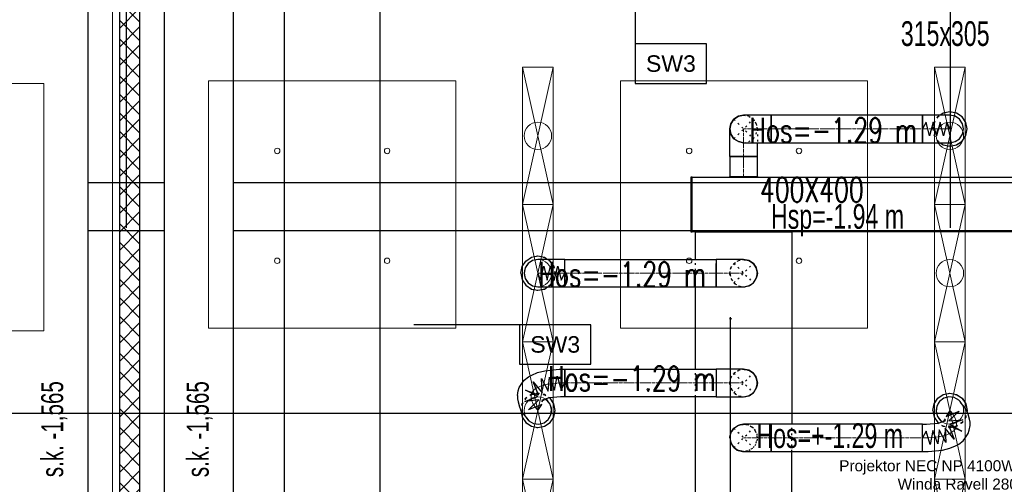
# Model space of a CAD drawing. Header units: centimetres. Extents: x -228435 to 46820, y -89367 to 152985.
# Tile 202 of 252: x 684 to 7856, y 46482 to 49866. Entities that reach past the tile are written whole.
import ezdxf

# ---------------------------------------------------------------- set-up
doc = ezdxf.new("R2010")
doc.units = ezdxf.units.CM
doc.header["$LTSCALE"] = 50
doc.header["$PDMODE"] = 35
doc.header["$PDSIZE"] = 0.1
for name, pattern in [('CADVENT_CENTERLINE', [9.9, 7.4, -1, 0.5, -1]), ('CADVENT_HIDDEN', [0.8, 0.25, -0.55]), ('Kondygnacja  -0_5$0$HIDDEN', [9.525, 6.35, -3.175]), ('Kondygnacja  -0_5$0$HIDDEN2', [4.7625, 3.175, -1.5875]), ('Osie rzutów$0$DASHDOT2', [12.7, 6.35, -3.175, 0, -3.175])]:
    doc.linetypes.add(name, pattern=pattern)
doc.layers.get('0').update_dxf_attribs({"color": 8})
doc.layers.get('DEFPOINTS').update_dxf_attribs({"color": 8})
for name, color, linetype in [('01-103-Went PP_poziom-0_5$0$L_Nawiew', 3, 'Continuous'), ('bgde-nawiewDETAILS', 1, 'Continuous'), ('bgde-nawiewEXP', 1, 'Continuous'), ('bgde-nawiewHIDDEN', 1, 'Continuous'), ('bgde-tekst', 7, 'Continuous'), ('bgde_wymiary tłumik VAV', 7, 'Continuous'), ('Kondygnacja  -0_5$0$ARCH_INFO_OPISY_PRZEGRODY', 8, 'Continuous'), ('Kondygnacja  -0_5$0$ARCH_KONSTR_POWYŻEJ RZUTU', 8, 'Kondygnacja  -0_5$0$HIDDEN'), ('Kondygnacja  -0_5$0$ARCH_KONSTR_POWYŻEJ RZUTU_IST', 8, 'Kondygnacja  -0_5$0$HIDDEN2'), ('Kondygnacja -1$0$ARCH_GK', 8, 'Continuous'), ('Kondygnacja -1$0$ARCH_MUROWANE', 8, 'Continuous'), ('Osie rzutów$0$ARCH_INFO_OSIE_IST', 8, 'Osie rzutów$0$DASHDOT2'), ('Osie rzutów$0$ARCH_INFO_OSIE_OPISY_IST', 8, 'Continuous')]:
    doc.layers.add(name, color=color, linetype=linetype)
for name, color, linetype, lineweight in [('bgde-nawiewCEN', 7, 'Continuous', 13), ('bgde_nawiewnik', 11, 'Continuous', 5), ('Kondygnacja  -0_5$0$ARCH_INFO_WYMIARY', 8, 'Continuous', 9), ('Kondygnacja  -0_5$0$ARCH_WIDOK', 8, 'Continuous', 13), ('RYSUNKOWE_NIEDRUK', 8, 'Continuous', 9), ('SU Lampy kwadratowe  -05$0$ARCH_SUFITY_PODWIESZANE', 8, 'Continuous', 9), ('SYSTEMY AV', 8, 'Continuous', 13)]:
    doc.layers.add(name, color=color, linetype=linetype, lineweight=lineweight)
doc.styles.add('-1 sale konferencyjne$0$Arial', font='ARIAL.TTF')
doc.styles.add('Kondygnacja  -0_5$0$Arial', font='ARIAL.TTF')
doc.styles.add('Kondygnacja  -0_5$0$BIKTS', font='bikromsw.shx', dxfattribs={"width": 0.8})
doc.styles.add('Kondygnacja  -0_5$0$Romans', font='Romans.shx', dxfattribs={"width": 0.7})
doc.styles.add('Romans', font='Romans.shx')
doc.dimstyles.new('Kondygnacja  -0_5$0$Wymiary 1-100', dxfattribs={"dimtxt": 12, "dimasz": 10, "dimexe": 5, "dimexo": 0, "dimgap": 4, "dimtad": 1, "dimrnd": 0.5, "dimzin": 12, "dimdsep": 46, "dimtxsty": 'Kondygnacja  -0_5$0$Romans', "dimblk": 'Kondygnacja  -0_5$0$_Oblique', "dimcen": 10, "dimdle": 10, "dimclrt": 55, "dimazin": 0, "dimtfac": 1, "dimtmove": 1, "dimatfit": 3, "dimfxl": 0, "dimtolj": 1, "dimtzin": 0, "dimarcsym": 0})

# ---------------------------------------------------------------- blocks, each defined once
blk = doc.blocks.new('Osie rzutów')
at = {"layer": 'Osie rzutów$0$ARCH_INFO_OSIE_IST', "ltscale": 10}
for p, q in [((12260, 12510), (12260, 4623.26)), ((12860, 12510), (12860, 4623.26)), ((4436.04, 9200), (15156.54, 9200))]:
    blk.add_line(p, q, dxfattribs=at)
blk = doc.blocks.new('SU Lampy kwadratowe  -05$0$moduł sufitu')
at = {"layer": 'SU Lampy kwadratowe  -05$0$ARCH_SUFITY_PODWIESZANE'}
for points in [[(60, -60), (240, -60), (240, -240), (60, -240)], [(360, -60), (540, -60), (540, -240), (360, -240)], [(60, -360), (240, -360), (240, -540), (60, -540)], [(360, -360), (540, -360), (540, -540), (360, -540)]]:
    blk.add_lwpolyline(points, close=True, dxfattribs=at)
for centre in [(110, -110), (190, -110), (410, -110), (490, -110), (110, -190), (190, -190), (410, -190), (490, -190), (110, -410), (190, -410), (410, -410), (490, -410), (110, -490), (190, -490), (410, -490), (490, -490)]:
    blk.add_circle(centre, 2, dxfattribs=at)
blk = doc.blocks.new('SU Lampy kwadratowe  -05')
at = {"layer": 'SU Lampy kwadratowe  -05$0$ARCH_SUFITY_PODWIESZANE'}
for points in [[(12320, 9442), (12500, 9442), (12500, 9262), (12320, 9262)], [(12620, 9442), (12800, 9442), (12800, 9262), (12620, 9262)]]:
    blk.add_lwpolyline(points, close=True, dxfattribs=at)
for centre in [(12370, 9391), (12450, 9391), (12670, 9391), (12750, 9391), (12370, 9311), (12450, 9311), (12670, 9311), (12750, 9311)]:
    blk.add_circle(centre, 2, dxfattribs=at)
blk.add_blockref('SU Lampy kwadratowe  -05$0$moduł sufitu', (11660, 9800), dxfattribs=at)
blk = doc.blocks.new('Kondygnacja  -0_5$0$_Oblique')
at = {"color": 0, "linetype": 'ByBlock', "lineweight": -2}
blk.add_line((-0.5, -0.5), (0.5, 0.5), dxfattribs=at)
blk = doc.blocks.new('*D148')
at = {"layer": 'DEFPOINTS', "color": 0}
for p in [(-59190, 47690), (5862.4, 47690), (6190, 43700)]:
    blk.add_point(p, dxfattribs=at)
at = {"layer": 'Kondygnacja  -0_5$0$ARCH_INFO_WYMIARY', "color": 0, "lineweight": -2}
for p, q in [((5862.4, 43690), (5862.4, 47700)), ((5854.4, 47690), (5867.4, 47690)), ((5870.4, 43700), (5857.4, 43700))]:
    blk.add_line(p, q, dxfattribs=at)
at = {"layer": 'Kondygnacja  -0_5$0$ARCH_INFO_WYMIARY', "color": 0, "lineweight": -2, "xscale": 10, "yscale": 10, "zscale": 10}
for p, rotation in [((5862.4, 47690), 90), ((5862.4, 43700), 270)]:
    blk.add_blockref('Kondygnacja  -0_5$0$_Oblique', p, dxfattribs=dict(at, rotation=rotation))
at = {"layer": 'Kondygnacja  -0_5$0$ARCH_INFO_WYMIARY', "color": 55, "insert": (5852.4, 45695), "char_height": 12, "attachment_point": 5, "rotation": 90, "style": 'Kondygnacja  -0_5$0$Romans'}
blk.add_mtext('\\A1;3990', dxfattribs=at)
blk = doc.blocks.new('Kondygnacja  -0_5$0$konstrukcja istniejąca -0.5')
at = {"layer": 'Kondygnacja  -0_5$0$ARCH_KONSTR_POWYŻEJ RZUTU_IST', "ltscale": 10}
for points in [[(12232, 9775), (12232, 8625)], [(12288, 8625), (12288, 9775)], [(12338, 9775), (12338, 8625)], [(12232, 9367.89), (12288, 9367.89)], [(12338, 9367.89), (13382, 9367.89), (13382, 9332.89), (12338, 9332.89)], [(12288, 9332.89), (12232, 9332.89)]]:
    blk.add_lwpolyline(points, dxfattribs=at)
at = {"layer": 'Kondygnacja  -0_5$0$ARCH_KONSTR_POWYŻEJ RZUTU_IST', "style": 'Kondygnacja  -0_5$0$BIKTS', "width": 0.7}
for p in [(12214.08, 9153.39), (12320.08, 9153.39)]:
    blk.add_text('s.k. -1,565', height=16, rotation=90, dxfattribs=at).set_placement(p)
blk = doc.blocks.new('*D212')
at = {"layer": 'DEFPOINTS', "color": 0}
for p in [(-30586.3, 81900), (-30681.1, 12489.5), (9064, 12489.5)]:
    blk.add_point(p, dxfattribs=at)
at = {"layer": 'Kondygnacja  -0_5$0$ARCH_INFO_WYMIARY', "color": 0, "lineweight": -2}
for p, q in [((-30673.1, 81900), (-30686.1, 81900)), ((-30681.1, 81910), (-30681.1, 12479.5)), ((-30673.1, 12489.5), (-30686.1, 12489.5))]:
    blk.add_line(p, q, dxfattribs=at)
at = {"layer": 'Kondygnacja  -0_5$0$ARCH_INFO_WYMIARY', "color": 0, "lineweight": -2, "xscale": 10, "yscale": 10, "zscale": 10}
for p, rotation in [((-30681.1, 81900), 90), ((-30681.1, 12489.5), 270)]:
    blk.add_blockref('Kondygnacja  -0_5$0$_Oblique', p, dxfattribs=dict(at, rotation=rotation))
at = {"layer": 'Kondygnacja  -0_5$0$ARCH_INFO_WYMIARY', "color": 55, "insert": (-30691.1, 47194.8), "char_height": 12, "attachment_point": 5, "rotation": 90, "style": 'Kondygnacja  -0_5$0$Romans'}
blk.add_mtext('\\A1;69410.5', dxfattribs=at)
blk = doc.blocks.new('A$C59BE0B33')
at = {"layer": 'SYSTEMY AV', "insert": (-591.253, 4101.967), "char_height": 20, "width": 224.13601, "attachment_point": 8, "style": '-1 sale konferencyjne$0$Arial'}
blk.add_mtext('\\P{\\H0.4x;Projektor NEC NP 4100W/ NP08ZL, \\PWinda Ravell 280 , \\Pdoprowadzić:  zasilanie 230V (3 gniazda), sieć LAN, FO,\\Pmocowanie windy na dystansach }', dxfattribs=at)
blk = doc.blocks.new('A$C066D7839')
at = {"layer": 'bgde_nawiewnik'}
for p, q in [((-50, -11.15), (-50, 11.15)), ((-50, 11.15), (50, 11.15)), ((-50, -11.15), (50, 11.15)), ((50, -11.15), (-50, 11.15)), ((50, 11.15), (50, -11.15)), ((50, -11.15), (-50, -11.15))]:
    blk.add_line(p, q, dxfattribs=at)
blk.add_circle((0, 0), 10, dxfattribs=at)

msp = doc.modelspace()

# ---------------------------------------------------------------- hatches: boundary and pattern name
at = {"layer": 'Kondygnacja -1$0$ARCH_MUROWANE', "linetype": 'Continuous', "lineweight": -3}
h = msp.add_hatch(dxfattribs=at)
h.set_pattern_fill('ANSI37', color=256, scale=30, style=0)
h.set_pattern_definition([(45, (-121140, -45000), (-67.35192, 67.35192), []), (135, (-121140, -45000), (-67.35192, -67.35192), [])])
h.paths.add_polyline_path([(1560, 50100), (12286.946, 50100), (12286.946, 50250), (1560, 50250)])
h.paths.add_polyline_path([(1560, 50250), (1410, 50250), (1410, 41355), (1560, 41355)])

# ---------------------------------------------------------------- linework, layer by layer
at = {"layer": 'bgde-nawiewCEN', "linetype": 'CADVENT_CENTERLINE', "ltscale": 0.06}
for p, q in [((6156.872, 49069.937), (5956.872, 49069.937)), ((5956.872, 48869.937), (5956.872, 49069.937)), ((6156.872, 49069.937), (7259.185, 49069.937)), ((7259.185, 49069.937), (7277.881, 49069.937)), ((7277.881, 49069.937), (7328.993, 49069.937)), ((7328.993, 49069.937), (7356.785, 49069.937)), ((7356.785, 49069.937), (7380.311, 49069.937)), ((7380.311, 49069.937), (7399.926, 49069.937)), ((7399.926, 49069.937), (7415.985, 49069.937)), ((7415.985, 49069.937), (7428.844, 49069.937)), ((7428.844, 49069.937), (7438.859, 49069.937)), ((7438.859, 49069.937), (7446.385, 49069.937)), ((7446.385, 49069.937), (7451.778, 49069.937)), ((7451.778, 49069.937), (7455.393, 49069.937)), ((7455.393, 49069.937), (7457.585, 49069.937)), ((7457.585, 49069.937), (7458.711, 49069.937)), ((7458.711, 49069.937), (7459.185, 49069.937)), ((5956.872, 48724.066), (5956.872, 48869.937)), ((5956.872, 48720.066), (5956.872, 48724.066)), ((4458.955, 48019.953), (4458.49, 48019.953)), ((4460.059, 48019.953), (4458.955, 48019.953)), ((4462.208, 48019.953), (4460.059, 48019.953)), ((4465.752, 48019.953), (4462.208, 48019.953)), ((4471.039, 48019.953), (4465.752, 48019.953)), ((4478.417, 48019.953), (4471.039, 48019.953)), ((4488.235, 48019.953), (4478.417, 48019.953)), ((4500.841, 48019.953), (4488.235, 48019.953)), ((4516.585, 48019.953), (4500.841, 48019.953)), ((4535.814, 48019.953), (4516.585, 48019.953)), ((4558.878, 48019.953), (4535.814, 48019.953)), ((4586.124, 48019.953), (4558.878, 48019.953)), ((4636.231, 48019.953), (4586.124, 48019.953)), ((4654.56, 48019.953), (4636.231, 48019.953)), ((5756.872, 48019.953), (4654.56, 48019.953)), ((5756.872, 48019.953), (5956.872, 48019.953)), ((4482.252, 47199.153), (4449.966, 47184.871)), ((4526.172, 47210.234), (4482.252, 47199.153)), ((4618.848, 47219.953), (4526.172, 47210.234)), ((4654.56, 47219.953), (4618.848, 47219.953)), ((5756.872, 47219.953), (4654.56, 47219.953)), ((5756.872, 47219.953), (5956.872, 47219.953)), ((4414.638, 47149.553), (4408.771, 47129.938)), ((4408.771, 47129.938), (4408.886, 47109.968)), ((4427.898, 47168.101), (4414.638, 47149.553)), ((4449.966, 47184.871), (4427.898, 47168.101)), ((4408.886, 47109.968), (4413.57, 47090.353)), ((4413.57, 47090.353), (4421.409, 47071.805)), ((4421.409, 47071.805), (4430.991, 47055.034)), ((4430.991, 47055.034), (4440.903, 47040.753)), ((4440.903, 47040.753), (4449.732, 47029.671)), ((4449.732, 47029.671), (4458.49, 47019.953)), ((7467.776, 47010.234), (7459.185, 47019.953)), ((7476.411, 46999.153), (7467.776, 47010.234)), ((7486.072, 46984.871), (7476.411, 46999.153)), ((7495.357, 46968.101), (7486.072, 46984.871)), ((7502.864, 46949.553), (7495.357, 46968.101)), ((7500.703, 46890.353), (7506.938, 46909.968)), ((7507.191, 46929.938), (7502.864, 46949.553)), ((7506.938, 46909.968), (7507.191, 46929.938)), ((7294.964, 46819.953), (7387.912, 46829.671)), ((7387.912, 46829.671), (7432.09, 46840.753)), ((7432.09, 46840.753), (7464.68, 46855.034)), ((7464.68, 46855.034), (7487.084, 46871.805)), ((7487.084, 46871.805), (7500.703, 46890.353)), ((6156.872, 46819.953), (5956.872, 46819.953)), ((6156.872, 46819.953), (7259.185, 46819.953)), ((7259.185, 46819.953), (7294.964, 46819.953))]:
    msp.add_line(p, q, dxfattribs=at)
at = {"layer": 'bgde-nawiewDETAILS', "linetype": 'CADVENT_HIDDEN'}
for p, q in [((5886.162, 48999.227), (6027.583, 49140.648)), ((5886.162, 49140.648), (6027.583, 48999.227)), ((5886.162, 47949.242), (6027.583, 48090.664)), ((5886.162, 48090.664), (6027.583, 47949.242)), ((5886.162, 47149.242), (6027.583, 47290.664)), ((5886.162, 47290.664), (6027.583, 47149.242)), ((5886.162, 46749.242), (6027.583, 46890.664)), ((5886.162, 46890.664), (6027.583, 46749.242))]:
    msp.add_line(p, q, dxfattribs=at)
at = {"layer": 'bgde-nawiewEXP', "linetype": 'Continuous'}
for points in [[(2610.549, 39286.995), (3310.549, 39286.995), (3310.549, 51724.293), (2610.549, 51724.293), (2610.549, 52274.293), (3310.549, 52274.293), (3310.549, 51724.293), (2610.549, 51724.293)], [(6156.873, 48969.937), (7259.185, 48969.937), (7259.185, 49169.937), (6156.873, 49169.937), (6156.873, 48977.549)], [(7259.185, 48969.937), (7459.185, 48969.937), (7497.454, 48977.549), (7529.896, 48999.227), (7551.573, 49031.669), (7559.185, 49069.937), (7551.573, 49108.206), (7529.896, 49140.648), (7497.454, 49162.325), (7459.185, 49169.937), (7259.185, 49169.937), (7259.185, 48977.549)], [(5582.054, 48320.066), (5582.054, 48720.066), (8634.888, 48720.066), (8634.888, 48320.066), (9284.888, 48320.066), (9284.888, 48720.066), (9259.888, 48720.066), (9221.62, 48727.678), (9189.178, 48749.355), (9167.5, 48781.797), (9159.888, 48820.066), (9159.888, 48845.066), (8759.888, 48845.066), (8759.888, 48820.066), (8752.276, 48781.797), (8730.599, 48749.355), (8698.157, 48727.678), (8659.888, 48720.066), (8634.888, 48720.066), (8634.888, 48320.066)], [(5572.054, 48320.066), (5582.054, 48320.066), (5582.054, 48720.066), (5572.054, 48720.066)], [(4358.49, 48019.953), (4366.102, 47981.685), (4387.78, 47949.242), (4420.222, 47927.565), (4458.49, 47919.953), (4654.56, 47919.953), (4654.56, 48119.953), (4458.49, 48119.953), (4420.222, 48112.341), (4387.78, 48090.664), (4366.102, 48058.221)], [(4654.56, 47119.953), (4654.56, 47319.953), (5756.872, 47319.953), (5756.872, 47119.953)], [(5756.872, 47119.953), (5956.872, 47119.953), (5995.141, 47127.565), (6027.583, 47149.242), (6049.26, 47181.685), (6056.872, 47219.953), (6049.26, 47258.221), (6027.583, 47290.664), (5995.141, 47312.341), (5956.872, 47319.953), (5756.872, 47319.953), (5756.872, 47127.565)], [(6156.873, 46719.953), (7259.185, 46719.953), (7259.185, 46919.953), (6156.873, 46919.953), (6156.873, 46727.565)], [(5918.604, 46727.565), (5956.872, 46719.953)]]:
    msp.add_lwpolyline(points, close=True, dxfattribs=at)
for points in [[(5856.872, 48869.937), (5856.872, 49069.937), (5864.484, 49031.669), (5886.162, 48999.227), (5918.604, 48977.549), (5956.872, 48969.937), (6156.872, 48969.937), (6156.872, 49169.937), (5956.872, 49169.937), (5918.604, 49162.325), (5886.162, 49140.648), (5864.484, 49108.206), (5856.872, 49069.937), (5864.484, 49108.206), (5886.162, 49140.648), (5918.604, 49162.325), (5956.872, 49169.937), (5918.604, 49162.325), (5886.162, 49140.648), (5864.484, 49108.206), (5856.872, 49069.937), (5864.484, 49031.669), (5886.162, 48999.227), (5918.604, 48977.549), (5956.872, 48969.937), (5918.604, 48977.549), (5886.162, 48999.227), (5864.484, 49031.669), (5856.872, 49069.937)], [(7388.175, 48969.937), (7411.35, 48954.452), (7459.185, 48944.937), (7507.021, 48954.452), (7547.574, 48981.549), (7574.67, 49022.102), (7584.185, 49069.937), (7574.67, 49117.773), (7547.574, 49158.326), (7507.021, 49185.422), (7459.185, 49194.937), (7411.35, 49185.422), (7388.175, 49169.937)], [(5856.872, 48869.937), (6056.872, 48869.937), (6056.872, 48969.937)], [(5856.872, 48720.066), (5856.872, 48724.066), (6056.872, 48724.066), (6056.872, 48869.937), (5856.872, 48869.937), (5856.872, 48724.066), (6056.872, 48724.066), (6056.872, 48720.066)], [(5606.872, 48119.953), (5606.872, 48320.066), (6306.872, 48320.066), (6306.872, 46919.953)], [(4333.49, 48019.953), (4343.005, 48067.788), (4370.102, 48108.341), (4410.655, 48135.438), (4458.49, 48144.953), (4506.326, 48135.438), (4529.501, 48119.953)], [(4654.56, 47919.953), (4654.56, 48119.953), (5756.872, 48119.953), (5756.872, 48058.221)], [(5756.872, 47919.953), (5956.872, 47919.953), (5995.141, 47927.565), (6027.583, 47949.242), (6049.26, 47981.685), (6056.872, 48019.953), (6049.26, 48058.221), (6027.583, 48090.664), (5995.141, 48112.341), (5956.872, 48119.953), (5756.872, 48119.953), (5756.872, 48019.953)], [(5756.872, 48058.221), (5756.872, 48090.664)], [(5756.872, 48019.953), (5756.872, 48058.221)], [(5756.872, 48058.221), (5756.872, 48019.953)], [(5956.872, 48119.953), (5981.544, 48115.045)], [(5961.368, 48118.091), (5986.389, 48115.498), (6020.705, 48096.929), (6024.887, 48091.78)], [(5988.635, 48113.635), (5995.141, 48112.341), (6027.583, 48090.664), (6041.559, 48069.748)], [(6029.445, 48086.168), (6045.304, 48066.642), (6056.44, 48029.247), (6055.756, 48022.649)], [(6045.575, 48063.737), (6049.26, 48058.221), (6056.872, 48019.953), (6051.965, 47995.281)], [(4333.49, 48019.953), (4343.005, 47972.118), (4370.102, 47931.565), (4410.655, 47904.468), (4458.49, 47894.953), (4506.326, 47904.468), (4529.501, 47919.953)], [(5756.872, 48019.953), (5756.872, 47981.685)], [(5756.872, 47981.685), (5756.872, 48019.953)], [(5756.872, 47981.685), (5756.872, 48019.953)], [(5756.872, 47949.242), (5756.872, 47981.685)], [(5756.872, 47927.565), (5756.872, 47949.242), (5756.872, 47949.242), (5756.872, 47981.685)], [(5756.872, 47981.685), (5756.872, 47949.242)], [(6006.667, 47935.267), (6027.583, 47949.242), (6049.26, 47981.685), (6050.554, 47988.19)], [(6028.7, 47951.938), (6033.849, 47956.12), (6052.417, 47990.437), (6055.01, 48015.458)], [(4654.56, 47919.953), (5756.872, 47919.953), (5756.872, 47927.565)], [(5606.872, 47319.953), (5606.872, 47919.953)], [(5756.872, 47949.242), (5756.872, 47927.565)], [(5756.872, 47927.565), (5756.872, 47949.242)], [(5756.872, 47919.953), (5756.872, 47927.565)], [(5756.872, 47927.565), (5756.872, 47919.953)], [(5756.872, 47927.565), (5756.872, 47919.953)], [(5956.872, 47919.953), (5995.141, 47927.565), (6000.656, 47931.25)], [(5959.568, 47921.07), (5966.166, 47920.386), (6003.561, 47931.521), (6023.088, 47947.38)], [(4308.843, 47128.045), (4314.898, 47163.898), (4322.12, 47188.045), (4342.045, 47217.32), (4358.877, 47240.864), (4389.535, 47264.163), (4414.55, 47277.397), (4454.84, 47295.219), (4509.632, 47309.043), (4613.666, 47319.953), (4654.56, 47319.953), (4654.56, 47119.953), (4624.031, 47119.953), (4542.712, 47111.425), (4509.665, 47103.087), (4485.381, 47092.346)], [(5956.872, 47319.953), (5981.544, 47315.045)], [(5961.368, 47318.091), (5986.389, 47315.498), (6020.705, 47296.929), (6024.887, 47291.78)], [(5988.635, 47313.635), (5995.141, 47312.341), (6027.583, 47290.664), (6041.559, 47269.748)], [(6029.445, 47286.168), (6045.304, 47266.642), (6056.44, 47229.247), (6055.756, 47222.649)], [(6045.575, 47263.737), (6049.26, 47258.221), (6056.872, 47219.953), (6051.965, 47195.281)], [(6006.667, 47135.267), (6027.583, 47149.242), (6049.26, 47181.685), (6050.554, 47188.19)], [(6028.7, 47151.938), (6033.849, 47156.12), (6052.417, 47190.437), (6055.01, 47215.458)], [(4308.843, 47128.045), (4308.976, 47104.809), (4314.103, 47083.336), (4323.321, 47047.405), (4331.678, 47027.631), (4341.618, 47010.233), (4351.689, 46995.724), (4375.082, 46965.603), (4384.177, 46954.188), (4393.066, 46944.324), (4426.988, 46925.045), (4465.706, 46920.214), (4503.325, 46930.567), (4534.119, 46954.529), (4553.399, 46988.451), (4558.23, 47027.168), (4547.876, 47064.788), (4523.915, 47095.581), (4521.309, 47098.473)], [(5606.872, 45119.953), (5606.872, 47119.953)], [(5956.872, 47119.953), (5995.141, 47127.565), (6000.656, 47131.25)], [(5959.568, 47121.07), (5966.166, 47120.386), (6003.561, 47131.521), (6023.088, 47147.38)], [(7259.185, 46719.953), (7300.132, 46719.953), (7404.383, 46730.853), (7459.374, 46744.647), (7499.953, 46762.429), (7524.848, 46775.601), (7555.908, 46798.85), (7573.187, 46822.384), (7593.087, 46851.598), (7600.767, 46875.758), (7606.831, 46911.593), (7607.126, 46934.853), (7602.383, 46956.35), (7593.187, 46992.301), (7585.176, 47012.094), (7575.535, 47029.509), (7565.711, 47044.032), (7542.345, 47074.194), (7533.443, 47085.617), (7524.719, 47095.486), (7490.826, 47114.815), (7452.115, 47119.703), (7414.48, 47109.404), (7383.652, 47085.487), (7364.323, 47051.593), (7359.435, 47012.883), (7369.734, 46975.248), (7393.651, 46944.42), (7394.193, 46943.806)], [(7334.185, 47019.953), (7343.7, 47067.788), (7370.797, 47108.341), (7411.35, 47135.438), (7459.185, 47144.953), (7507.021, 47135.438), (7547.574, 47108.341), (7574.67, 47067.788), (7584.185, 47019.953), (7583.297, 47015.488)], [(4333.49, 47019.953), (4343.005, 46972.118), (4370.102, 46931.565), (4410.655, 46904.468), (4458.49, 46894.953), (4506.326, 46904.468), (4546.879, 46931.565), (4573.975, 46972.118), (4583.49, 47019.953), (4573.975, 47067.788), (4546.879, 47108.341), (4542.386, 47111.343)], [(4487.23, 47081.786), (4496.919, 47095.338), (4503.566, 47100.39)], [(4502.645, 47095.978), (4504.025, 47100.593)], [(4511.557, 47103.565), (4513.036, 47097.37)], [(4517.391, 47105.037), (4520.363, 47099.836), (4530.117, 47085.782)], [(4333.49, 47019.953), (4334.155, 47023.295)], [(7334.185, 47019.953), (7343.7, 46972.118), (7370.797, 46931.565), (7374.318, 46929.212)], [(5886.162, 46890.664), (5918.604, 46912.341), (5956.872, 46919.953), (5932.201, 46915.045)], [(5886.162, 46890.664), (5918.604, 46912.341), (5925.11, 46913.635)], [(5888.858, 46891.78), (5893.039, 46896.929), (5927.356, 46915.498), (5952.377, 46918.091)], [(5956.872, 46719.953), (6156.872, 46719.953), (6156.872, 46919.953), (5956.872, 46919.953)], [(7259.185, 46719.953), (7259.185, 46919.953), (7289.796, 46919.953), (7371.44, 46928.49), (7404.805, 46936.859), (7429.407, 46947.64)], [(7387.112, 46954.274), (7396.61, 46940.234), (7399.25, 46935.465)], [(7403.344, 46942.756), (7404.654, 46936.821)], [(7411.75, 46939.902), (7413.109, 46944.177)], [(7411.802, 46939.925), (7418.261, 46944.759), (7428.219, 46958.322)], [(5856.872, 46819.953), (5864.484, 46858.221), (5886.162, 46890.664), (5872.186, 46869.748)], [(5856.872, 46819.953), (5864.484, 46858.221), (5868.17, 46863.737)], [(5857.305, 46829.247), (5868.441, 46866.642), (5884.3, 46886.168)], [(5856.872, 46819.953), (5861.78, 46795.281)], [(5856.872, 46819.953), (5864.484, 46781.685), (5863.19, 46788.19)], [(5857.305, 46829.247), (5857.989, 46822.649)], [(5858.734, 46815.458), (5861.328, 46790.437), (5879.896, 46756.12), (5885.045, 46751.938)], [(5864.484, 46781.685), (5886.162, 46749.242), (5907.077, 46735.267)], [(5864.484, 46781.685), (5886.162, 46749.242), (5918.604, 46727.565), (5913.089, 46731.25)], [(5890.657, 46747.38), (5910.183, 46731.521), (5947.579, 46720.386), (5954.177, 46721.07)], [(6306.872, 46069.937), (6306.872, 46719.953)]]:
    msp.add_lwpolyline(points, dxfattribs=at)
at = {"layer": 'bgde-nawiewEXP'}
for points in [[(7459.185, 49069.937), (7437.887, 49119.937), (7412.526, 49019.937), (7387.305, 49119.937), (7362.02, 49019.937), (7336.485, 49119.937), (7311.126, 49019.937), (7285.668, 49119.937), (7259.185, 49069.937)], [(4458.49, 48019.953), (4475.592, 47969.953), (4500.841, 48069.953), (4526.161, 47969.953), (4551.432, 48069.953), (4577.368, 47969.953), (4603.506, 48069.953), (4628.526, 47969.953), (4654.56, 48019.953)], [(4458.49, 47019.953), (4486.287, 47063.903), (4390.88, 47024.992), (4465.14, 47096.177), (4362.736, 47085.961), (4458.17, 47121.162), (4368.379, 47168.662), (4463.67, 47133.17), (4423.872, 47227.533), (4490.63, 47149.006), (4484.466, 47252.052), (4532.631, 47160.574), (4542.293, 47263.388), (4579.376, 47166.916), (4598.599, 47268.525), (4628.09, 47169.622), (4654.56, 47219.953)], [(7459.185, 47019.953), (7431.068, 46976.133), (7526.927, 47013.828), (7451.414, 46944.069), (7553.916, 46952.45), (7457.692, 46919.299), (7545.734, 46868.614), (7451.54, 46906.97), (7490.161, 46812.011), (7423.686, 46890.859), (7429.349, 46787.74), (7381.266, 46879.294), (7371.414, 46776.48), (7334.365, 46872.976), (7315.091, 46771.373), (7285.63, 46870.282), (7259.185, 46819.953)]]:
    msp.add_lwpolyline(points, dxfattribs=at)
at = {"layer": 'bgde-nawiewHIDDEN', "linetype": 'CADVENT_HIDDEN'}
for points in [[(5956.872, 48969.937), (5995.141, 48977.549), (6027.583, 48999.227), (6049.26, 49031.669), (6056.872, 49069.937), (6049.26, 49108.206), (6027.583, 49140.648), (5995.141, 49162.325), (5956.872, 49169.937), (5995.141, 49162.325), (6027.583, 49140.648), (6049.26, 49108.206), (6056.872, 49069.937), (6056.872, 48969.937)], [(7334.185, 49069.937), (7343.7, 49117.773), (7370.797, 49158.326), (7388.175, 49169.937)], [(5956.872, 48969.937), (5995.141, 48977.549), (6027.583, 48999.227), (6049.26, 49031.669), (6056.872, 49069.937)], [(7334.185, 49069.937), (7343.7, 49022.102), (7370.797, 48981.549), (7388.175, 48969.937)], [(5856.872, 48720.066), (6056.872, 48720.066)], [(5606.872, 48320.066), (6306.872, 48320.066), (6306.872, 48320.066), (6306.872, 48320.066), (6306.872, 48320.066)], [(4333.49, 48019.953), (4343.005, 48067.788), (4370.102, 48108.341), (4410.655, 48135.438), (4458.49, 48144.953), (4506.326, 48135.438), (4546.879, 48108.341), (4529.501, 48119.953)], [(5606.872, 47919.953), (5606.872, 48119.953)], [(5856.872, 48019.953), (5864.484, 48058.221), (5886.162, 48090.664), (5918.604, 48112.341), (5956.872, 48119.953)], [(5857.305, 48010.659), (5861.328, 48049.469), (5879.896, 48083.786), (5910.183, 48108.384), (5947.579, 48119.52), (5961.368, 48118.091)], [(5981.544, 48115.045), (5988.635, 48113.635)], [(6024.887, 48091.78), (6029.445, 48086.168)], [(6041.559, 48069.748), (6045.575, 48063.737)], [(4333.49, 48019.953), (4343.005, 47972.118), (4370.102, 47931.565), (4410.655, 47904.468), (4458.49, 47894.953), (4506.326, 47904.468), (4546.879, 47931.565), (4529.501, 47919.953)], [(5856.872, 48019.953), (5864.484, 47981.685), (5886.162, 47949.242), (5918.604, 47927.565), (5956.872, 47919.953)], [(5857.305, 48010.659), (5868.441, 47973.264), (5893.039, 47942.977), (5927.356, 47924.408), (5959.568, 47921.07)], [(6050.554, 47988.19), (6051.965, 47995.281)], [(6055.01, 48015.458), (6055.756, 48022.649)], [(6000.656, 47931.25), (6006.667, 47935.267)], [(6023.088, 47947.38), (6028.7, 47951.938)], [(5606.872, 47119.953), (5606.872, 47319.953)], [(5856.872, 47219.953), (5864.484, 47258.221), (5886.162, 47290.664), (5918.604, 47312.341), (5956.872, 47319.953)], [(5857.305, 47210.659), (5861.328, 47249.469), (5879.896, 47283.786), (5910.183, 47308.384), (5947.579, 47319.52), (5961.368, 47318.091)], [(5981.544, 47315.045), (5988.635, 47313.635)], [(6024.887, 47291.78), (6029.445, 47286.168)], [(6041.559, 47269.748), (6045.575, 47263.737)], [(5856.872, 47219.953), (5864.484, 47181.685), (5886.162, 47149.242), (5918.604, 47127.565), (5956.872, 47119.953)], [(5857.305, 47210.659), (5868.441, 47173.264), (5893.039, 47142.977), (5927.356, 47124.408), (5959.568, 47121.07)], [(6050.554, 47188.19), (6051.965, 47195.281)], [(6055.01, 47215.458), (6055.756, 47222.649)], [(4333.49, 47019.953), (4343.005, 46972.118), (4370.102, 46931.565), (4410.655, 46904.468), (4458.49, 46894.953), (4506.326, 46904.468), (4546.879, 46931.565), (4573.975, 46972.118), (4583.49, 47019.953), (4573.975, 47067.788), (4546.879, 47108.341), (4506.326, 47135.438), (4458.49, 47144.953), (4410.655, 47135.438), (4370.102, 47108.341), (4343.005, 47067.788), (4334.155, 47023.295)], [(4333.49, 47019.953), (4343.005, 47067.788), (4370.102, 47108.341), (4410.655, 47135.438), (4458.49, 47144.953), (4506.326, 47135.438), (4542.386, 47111.343)], [(6000.656, 47131.25), (6006.667, 47135.267)], [(6023.088, 47147.38), (6028.7, 47151.938)], [(7334.185, 47019.953), (7343.7, 47067.788), (7370.797, 47108.341), (7411.35, 47135.438), (7459.185, 47144.953), (7507.021, 47135.438), (7547.574, 47108.341), (7574.67, 47067.788), (7584.185, 47019.953), (7574.67, 46972.118), (7547.574, 46931.565), (7507.021, 46904.468), (7459.185, 46894.953), (7411.35, 46904.468), (7459.185, 46894.953), (7507.021, 46904.468), (7547.574, 46931.565), (7574.67, 46972.118), (7583.297, 47015.488)], [(7334.185, 47019.953), (7343.7, 46972.118), (7370.797, 46931.565), (7411.35, 46904.468), (7374.318, 46929.212)], [(5925.11, 46913.635), (5932.201, 46915.045)], [(5952.377, 46918.091), (5966.166, 46919.52), (6003.561, 46908.384), (6033.849, 46883.786), (6052.417, 46849.469), (6056.44, 46810.659), (6045.304, 46773.264), (6020.705, 46742.977), (5986.389, 46724.408), (5954.177, 46721.07)], [(5956.872, 46719.953), (5995.141, 46727.565), (6027.583, 46749.242), (6049.26, 46781.685), (6056.872, 46819.953), (6049.26, 46858.221), (6027.583, 46890.664), (5995.141, 46912.341), (5956.872, 46919.953)], [(6306.872, 46719.953), (6306.872, 46919.953)], [(5868.17, 46863.737), (5872.186, 46869.748)], [(5884.3, 46886.168), (5888.858, 46891.78)], [(5857.989, 46822.649), (5858.734, 46815.458)], [(5861.78, 46795.281), (5863.19, 46788.19)], [(5885.045, 46751.938), (5890.657, 46747.38)], [(5907.077, 46735.267), (5913.089, 46731.25)]]:
    msp.add_lwpolyline(points, dxfattribs=at)
for points in [[(7334.185, 49069.937), (7343.7, 49022.102), (7370.797, 48981.549), (7411.35, 48954.452), (7459.185, 48944.937), (7507.021, 48954.452), (7547.574, 48981.549), (7574.67, 49022.102), (7584.185, 49069.937), (7574.67, 49117.773), (7547.574, 49158.326), (7507.021, 49185.422), (7459.185, 49194.937), (7411.35, 49185.422), (7370.797, 49158.326), (7343.7, 49117.773)], [(5606.872, 48320.066), (5606.872, 48320.066)], [(4546.879, 47931.565), (4573.975, 47972.118), (4583.49, 48019.953), (4573.975, 48067.788), (4546.879, 48108.341), (4573.975, 48067.788), (4583.49, 48019.953), (4573.975, 47972.118)]]:
    msp.add_lwpolyline(points, close=True, dxfattribs=at)
at = {"layer": 'Kondygnacja  -0_5$0$ARCH_INFO_OPISY_PRZEGRODY'}
for points in [[(5167.326, 50543.08), (5167.326, 49689.267)], [(4324.652, 47644.027), (3555.202, 47644.027)]]:
    msp.add_lwpolyline(points, dxfattribs=at)
for points in [[(5167.326, 49401.267), (5687.326, 49401.267), (5687.326, 49689.267), (5167.326, 49689.267), (5167.326, 49401.267)], [(4324.652, 47356.027), (4844.652, 47356.027), (4844.652, 47644.027), (4324.652, 47644.027), (4324.652, 47356.027)]]:
    msp.add_lwpolyline(points, close=True, dxfattribs=at)
at = {"layer": 'Kondygnacja  -0_5$0$ARCH_WIDOK'}
msp.add_lwpolyline([(1360, 50140.169), (1360, 29355)], dxfattribs=at)
at = {"layer": 'Kondygnacja -1$0$ARCH_GK', "linetype": 'Continuous', "lineweight": -3}
msp.add_line((1560, 41355), (1560, 50100), dxfattribs=at)
msp.add_lwpolyline([(1560, 50250), (1410, 50250), (1410, 41355), (1560, 41355), (1560, 50250)], dxfattribs=at)

# ---------------------------------------------------------------- block references
at = {"layer": '01-103-Went PP_poziom-0_5$0$L_Nawiew', "yscale": 10, "zscale": 10}
for p, xscale, rotation in [((4458.493, 49019.953, -360.029), -10, 90), ((7459.188, 49019.953, -360.029), 10, 270), ((4458.493, 48019.953, -360.029), -10, 90), ((7459.188, 48019.953, -360.029), 10, 270), ((4458.493, 47019.953, -360.029), -10, 90), ((7459.188, 47019.953, -360.029), 10, 270), ((4458.493, 46019.953, -360.029), -10, 90), ((7459.188, 46019.953, -360.029), 10, 270)]:
    msp.add_blockref('A$C066D7839', p, dxfattribs=dict(at, xscale=xscale, rotation=rotation))
at = {"layer": 'Kondygnacja  -0_5$0$ARCH_KONSTR_POWYŻEJ RZUTU', "xscale": 10, "yscale": 10, "zscale": 10}
msp.add_blockref('Kondygnacja  -0_5$0$konstrukcja istniejąca -0.5', (-121140, -45000), dxfattribs=at)
at = {"layer": 'Osie rzutów$0$ARCH_INFO_OSIE_OPISY_IST', "xscale": 10, "yscale": 10, "zscale": 10}
msp.add_blockref('Osie rzutów', (-121140, -45000), dxfattribs=at)
at = {"layer": 'RYSUNKOWE_NIEDRUK', "lineweight": 13, "xscale": 10, "yscale": 10, "zscale": 10}
msp.add_blockref('A$C59BE0B33', (13460, 5000), dxfattribs=at)
msp.add_blockref('A$C59BE0B33', (13460, 5000), dxfattribs=at)
at = {"layer": 'SU Lampy kwadratowe  -05$0$ARCH_SUFITY_PODWIESZANE', "xscale": 10, "yscale": 10, "zscale": 10}
msp.add_blockref('SU Lampy kwadratowe  -05', (-121140, -45000), dxfattribs=at)

# ---------------------------------------------------------------- texts
at = {"layer": 'bgde-tekst', "style": 'Romans', "width": 0.7}
for s, p in [('Hos=-1.29 m ', (6000.148, 48970.986, -1840)), ('Hos=-1.29 m ', (6000.148, 48970.986, 80)), ('400X400', (6075.806, 48537.08)), ('400X400', (6075.806, 48537.08, 1920)), ('Hos=-1.29 m ', (4462.946, 47921.83)), ('Hos=-1.29 m ', (4462.946, 47921.83, 1920)), ('Hos=-1.29 m ', (4533.046, 47162.531)), ('Hos=-1.29 m ', (4533.046, 47162.531, 1920))]:
    msp.add_text(s, height=180, dxfattribs=at).set_placement(p)
at = {"layer": 'bgde-tekst', "width": 0.7}
for s, p in [('Hsp=-1.94 m ', (6156.336, 48342.803)), ('Hsp=-1.94 m ', (6156.336, 48342.803, 1920)), ('Hos=+-1.29 m ', (6050.316, 46746.9, -172.959))]:
    msp.add_text(s, height=180, dxfattribs=at).set_placement(p)
at = {"layer": 'bgde_wymiary tłumik VAV', "width": 0.7}
msp.add_text('315x305', height=180, dxfattribs=at).set_placement((7101.822, 49674.491, 3840))
at = {"layer": 'Kondygnacja  -0_5$0$ARCH_INFO_OPISY_PRZEGRODY', "char_height": 120, "width": 520, "attachment_point": 5, "style": 'Kondygnacja  -0_5$0$Arial'}
for insert in [(5427.326, 49545.267), (4584.652, 47500.027)]:
    msp.add_mtext('SW3', dxfattribs=dict(at, insert=insert))

# ---------------------------------------------------------------- dimensions: what is measured, and where the dimension line sits
at = {"layer": 'Kondygnacja  -0_5$0$ARCH_INFO_WYMIARY'}
for base, p1, p2, picture, middle in [((-30681.114, 12489.5), (-30586.301, 81900), (9064, 12489.5), '*D212', (-30691.114, 47194.75)), ((5862.405, 47690), (6190, 43700), (-59190, 47690), '*D148', (5852.405, 45695))]:
    dim = msp.add_linear_dim(base=base, p1=p1, p2=p2, angle=90, dimstyle='Kondygnacja  -0_5$0$Wymiary 1-100', dxfattribs=at)
    dim.commit()
    dim.dimension.update_dxf_attribs({"geometry": picture, "text_midpoint": middle})

doc.saveas('drawing.dxf')
